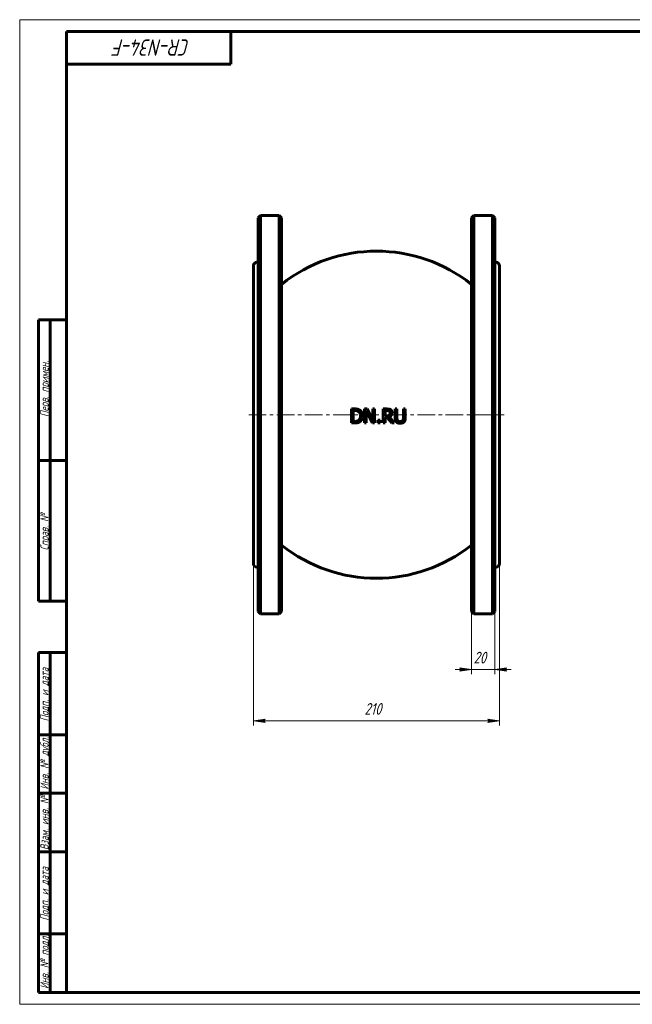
# Model space of a CAD drawing. Header units: millimetres. Extents: x 0 to 594, y 0 to 420.
# Tile 1 of 2: x 0 to 261, y 0 to 420. Entities that reach past the tile are written whole.
import ezdxf

# ---------------------------------------------------------------- set-up
doc = ezdxf.new("R2010")
doc.units = ezdxf.units.MM
for name, pattern in [('K5LT_AXLED', [12, 7.5, -1.5, 1.5, -1.5]), ('K5LT_BASIC', [0]), ('K5LT_THIN', [0])]:
    doc.linetypes.add(name, pattern=pattern)
doc.layers.add('Системный слой', color=7, linetype='Continuous')
doc.layers.add('Системный слой (1)', color=7, linetype='Continuous', true_color=0x6c6c6c)
doc.styles.add('KDIMTEXTSTYLE', font='txt', dxfattribs={"width": 0.96, "oblique": 15, "height": 5})
doc.styles.add('KTEXTSTYLE', font='txt', dxfattribs={"width": 0.96, "height": 5})
doc.dimstyles.new('KDIMSTYLE (0.50)', dxfattribs={"dimtxt": 5, "dimasz": 1, "dimexe": 2, "dimexo": 0, "dimgap": 1, "dimtad": 1, "dimlfac": 2, "dimtxsty": 'KDIMTEXTSTYLE', "dimsah": 1, "dimcen": 0, "dimdle": 1, "dimadec": 0, "dimazin": 0, "dimtfac": 0.667, "dimtmove": 0, "dimatfit": 3, "dimfxl": 1, "dimtvp": 1, "dimtolj": 1, "dimtzin": 0, "dimarcsym": 0})

# ---------------------------------------------------------------- blocks, each defined once
blk = doc.blocks.new('D0')
at = {"layer": 'Системный слой (1)'}
for points in [[(104.15, 120.93), (104.65, 121.59), (99.65, 120.93), (104.65, 120.27)], [(199.65, 120.27), (204.65, 120.93), (199.65, 121.59), (200.15, 120.93)]]:
    blk.add_hatch(color=7, dxfattribs=at).paths.add_polyline_path(points)
at = {"layer": 'Системный слой (1)', "color": 7, "linetype": 'K5LT_THIN', "lineweight": 18, "true_color": 0xffffff}
for p, q in [((99.65, 188), (99.65, 118.93)), ((204.65, 188), (204.65, 118.93)), ((99.65, 120.93), (104.65, 121.59)), ((104.65, 120.27), (99.65, 120.93)), ((104.65, 121.59), (104.15, 120.93)), ((104.15, 120.93), (104.65, 120.27)), ((200.15, 120.93), (199.65, 121.59)), ((199.65, 121.59), (204.65, 120.93)), ((204.65, 120.93), (199.65, 120.27)), ((199.65, 120.27), (200.15, 120.93))]:
    blk.add_line(p, q, dxfattribs=at)
blk.add_wipeout([(147.01, 121.93), (147.01, 129.31), (156.88, 129.31), (156.88, 121.93)]).dxf.layer = 'Системный слой (1)'
blk.add_line((99.65, 120.93), (204.65, 120.93), dxfattribs=at)
at = {"layer": 'Системный слой (1)', "color": 7, "insert": (147.01, 128.52), "char_height": 5, "attachment_point": 1, "style": 'KTEXTSTYLE'}
blk.add_mtext('\\fArial|b0|c204|p34;\\H5.0;\\W1.000;\\Q15;\\fGOST Type AU|b0|i0|c204|p34;\\Q15;\\W0.960;210', dxfattribs=at)
blk = doc.blocks.new('KDIMARROW_01')
at = {"layer": 'Системный слой'}
blk.add_hatch(color=0, dxfattribs=at).paths.add_polyline_path([(-5, -0.66), (0, 0), (-5, 0.66), (-4.5, 0)])
at = {"layer": 'Системный слой', "color": 0, "linetype": 'K5LT_THIN', "lineweight": 18}
for p, q in [((-4.5, 0), (-5, 0.66)), ((-5, 0.66), (0, 0)), ((0, 0), (-5, -0.66)), ((-5, -0.66), (-4.5, 0))]:
    blk.add_line(p, q, dxfattribs=at)
at = {"layer": 'Системный слой (1)', "color": 0, "linetype": 'K5LT_THIN', "lineweight": 18}
blk.add_line((152.15, 251.5), (151.65, 251.5), dxfattribs=at)
blk = doc.blocks.new('D1')
at = {"layer": 'Системный слой (1)', "color": 7, "linetype": 'K5LT_THIN', "lineweight": 18, "true_color": 0xffffff}
for p, q in [((187.65, 143.47), (188.15, 142.81)), ((188.15, 142.81), (187.65, 142.15)), ((207.15, 142.81), (207.65, 143.47)), ((207.65, 142.15), (207.15, 142.81))]:
    blk.add_line(p, q, dxfattribs=at)
blk.add_wipeout([(193.57, 143.81), (193.57, 151.19), (201.41, 151.19), (201.41, 143.81)]).dxf.layer = 'Системный слой (1)'
at = {"layer": 'Системный слой (1)'}
for points in [[(187.65, 142.15), (192.65, 142.81), (187.65, 143.47), (188.15, 142.81)], [(207.15, 142.81), (207.65, 143.47), (202.65, 142.81), (207.65, 142.15)]]:
    blk.add_hatch(color=7, dxfattribs=at).paths.add_polyline_path(points)
at = {"layer": 'Системный слой (1)', "color": 7, "linetype": 'K5LT_THIN', "lineweight": 18, "true_color": 0xffffff}
for p, q in [((192.65, 167.5), (192.65, 140.81)), ((202.65, 167.5), (202.65, 140.81)), ((192.65, 142.81), (185.65, 142.81)), ((192.65, 142.81), (187.65, 143.47)), ((187.65, 142.15), (192.65, 142.81)), ((192.65, 142.81), (202.65, 142.81)), ((207.65, 143.47), (202.65, 142.81)), ((202.65, 142.81), (207.65, 142.15)), ((202.65, 142.81), (209.65, 142.81))]:
    blk.add_line(p, q, dxfattribs=at)
at = {"layer": 'Системный слой (1)', "color": 7, "insert": (193.57, 150.4), "char_height": 5, "attachment_point": 1, "style": 'KTEXTSTYLE'}
blk.add_mtext('\\fArial|b0|c204|p34;\\H5.0;\\W1.000;\\Q15;\\fGOST Type AU|b0|i0|c204|p34;\\Q15;\\W0.960;20', dxfattribs=at)
blk = doc.blocks.new('U3')
at = {"color": 7, "linetype": 'K5LT_THIN', "lineweight": 18, "true_color": 0xffffff}
for p, q in [((0, 0), (0, 420)), ((0, 420), (594, 420)), ((594, 0), (0, 0))]:
    blk.add_line(p, q, dxfattribs=at)
at = {"color": 143, "linetype": 'K5LT_BASIC', "lineweight": 60, "true_color": 0x33acca}
for p, q in [((20, 5), (20, 415)), ((20, 415), (589, 415)), ((90, 415), (90, 401)), ((90, 401), (20, 401)), ((8, 172), (8, 292)), ((20, 292), (8, 292)), ((13, 172), (13, 292)), ((20, 232), (8, 232)), ((20, 172), (8, 172)), ((8, 5), (8, 150)), ((20, 150), (8, 150)), ((13, 5), (13, 150)), ((20, 115), (8, 115)), ((20, 90), (8, 90)), ((20, 65), (8, 65)), ((20, 30), (8, 30)), ((20, 5), (8, 5)), ((589, 5), (20, 5))]:
    blk.add_line(p, q, dxfattribs=at)
at = {"color": 7, "attachment_point": 1, "style": 'KTEXTSTYLE'}
for s, insert, char_height, rotation in [('\\fArial|b0|c204|p34;\\H5.0;\\W1.000;\\Q15;\\fGOST Type AU|b0|i0|c204|p34;\\Q15;\\W0.960;\\H7.00;CR-N34-F', (72.66, 404.64), 7, 180), ('\\fArial|b0|c204|p34;\\H5.0;\\W1.000;\\Q15;\\fGOST Type AU|b0|i0|c204|p34;\\Q15;\\W0.960;\\H3.50;Перв. примен.', (8.82, 250.52), 3.5, 90), ('\\fArial|b0|c204|p34;\\H5.0;\\W1.000;\\Q15;\\fGOST Type AU|b0|i0|c204|p34;\\Q15;\\W0.960;\\H3.50;Справ. №', (8.82, 193.63), 3.5, 90), ('\\fArial|b0|c204|p34;\\H5.0;\\W1.000;\\Q15;\\fGOST Type AU|b0|i0|c204|p34;\\Q15;\\W0.960;\\H3.50;Подп. и дата', (8.82, 120.66), 3.5, 90), ('\\fArial|b0|c204|p34;\\H5.0;\\W1.000;\\Q15;\\fGOST Type AU|b0|i0|c204|p34;\\Q15;\\W0.960;\\H3.50;Инв. № дубл.', (8.82, 91.57), 3.5, 90), ('\\fArial|b0|c204|p34;\\H5.0;\\W1.000;\\Q15;\\fGOST Type AU|b0|i0|c204|p34;\\Q15;\\W0.960;\\H3.50;Взам. инв. №', (8.82, 65.8), 3.5, 90), ('\\fArial|b0|c204|p34;\\H5.0;\\W1.000;\\Q15;\\fGOST Type AU|b0|i0|c204|p34;\\Q15;\\W0.960;\\H3.50;Подп. и дата', (8.82, 35.66), 3.5, 90), ('\\fArial|b0|c204|p34;\\H5.0;\\W1.000;\\Q15;\\fGOST Type AU|b0|i0|c204|p34;\\Q15;\\W0.960;\\H3.50;Инв. № подл.', (8.82, 6.57), 3.5, 90)]:
    blk.add_mtext(s, dxfattribs=dict(at, insert=insert, char_height=char_height, rotation=rotation))

msp = doc.modelspace()

# ---------------------------------------------------------------- linework, layer by layer
at = {"layer": 'Системный слой (1)', "color": 143, "linetype": 'K5LT_BASIC', "lineweight": 60, "true_color": 0x33acca}
for p, q in [((101.6507, 335.4995), (102.6507, 336.4995)), ((102.6507, 336.4995), (110.6507, 336.4995)), ((102.6507, 251.4995), (102.6507, 336.4995)), ((111.6507, 335.4995), (110.6507, 336.4995)), ((110.6507, 336.4995), (110.6507, 251.4995)), ((192.6507, 335.4995), (193.6507, 336.4995)), ((193.6507, 336.4995), (201.6507, 336.4995)), ((193.6507, 251.4995), (193.6507, 336.4995)), ((201.6507, 336.4995), (201.6507, 251.4995)), ((202.6507, 335.4995), (201.6507, 336.4995)), ((101.6507, 335.4995), (101.6507, 167.4995)), ((111.6507, 167.4995), (111.6507, 335.4995)), ((192.6507, 335.4995), (192.6507, 167.4995)), ((202.6507, 167.4995), (202.6507, 335.4995)), ((101.1507, 316.4995), (101.6507, 316.4995)), ((202.6507, 316.4995), (203.1507, 316.4995)), ((99.6507, 314.9995), (99.6507, 187.9995)), ((204.6507, 187.9995), (204.6507, 314.9995)), ((141.434, 253.9714), (141.434, 247.9714)), ((142.8003, 253.9714), (141.434, 253.9714)), ((142.2314, 253.281), (142.8392, 253.281)), ((142.2314, 248.6619), (142.2314, 253.281)), ((147.0304, 253.9714), (147.0304, 247.9714)), ((148.1633, 253.9714), (147.0304, 253.9714)), ((147.7744, 247.9714), (147.7744, 253.1449)), ((147.7744, 253.1449), (150.4291, 247.9714)), ((150.5799, 249.221), (148.1633, 253.9714)), ((150.5799, 253.9714), (150.5799, 249.221)), ((151.3238, 253.9714), (150.5799, 253.9714)), ((151.3238, 247.9714), (151.3238, 253.9714)), ((156.5847, 253.9714), (155.0385, 253.9714)), ((155.0385, 253.9714), (155.0385, 247.9714)), ((155.8359, 251.0249), (155.8359, 253.281)), ((155.8359, 253.281), (156.6285, 253.281)), ((160.8829, 253.9714), (160.0855, 253.9714)), ((160.0855, 253.9714), (160.0855, 250.2275)), ((160.8829, 250.2275), (160.8829, 253.9714)), ((164.4275, 253.9714), (163.6301, 253.9714)), ((163.6301, 253.9714), (163.6301, 250.2081)), ((164.4275, 250.2275), (164.4275, 253.9714)), ((102.6507, 166.4995), (102.6507, 251.4995)), ((110.6507, 251.4995), (110.6507, 166.4995)), ((141.434, 247.9714), (142.8149, 247.9714)), ((142.8392, 248.6619), (142.2314, 248.6619)), ((147.0304, 247.9714), (147.7744, 247.9714)), ((150.4291, 247.9714), (151.3238, 247.9714)), ((153.6577, 249.1189), (152.6949, 249.1189)), ((152.6949, 249.1189), (152.6949, 247.9714)), ((152.6949, 247.9714), (153.6577, 247.9714)), ((153.6577, 247.9714), (153.6577, 249.1189)), ((155.0385, 247.9714), (155.8359, 247.9714)), ((156.5361, 251.0249), (155.8359, 251.0249)), ((155.8359, 247.9714), (155.8359, 250.3588)), ((155.8359, 250.3588), (156.75, 250.3588)), ((156.75, 250.3588), (158.6463, 247.9714)), ((159.682, 247.9714), (157.5474, 250.5825)), ((158.6463, 247.9714), (159.682, 247.9714)), ((193.6507, 166.4995), (193.6507, 251.4995)), ((201.6507, 251.4995), (201.6507, 166.4995)), ((101.1507, 186.4995), (101.6507, 186.4995)), ((202.6507, 186.4995), (203.1507, 186.4995)), ((101.6507, 167.4995), (102.6507, 166.4995)), ((102.6507, 166.4995), (110.6507, 166.4995)), ((111.6507, 167.4995), (110.6507, 166.4995)), ((192.6507, 167.4995), (193.6507, 166.4995)), ((193.6507, 166.4995), (201.6507, 166.4995)), ((202.6507, 167.4995), (201.6507, 166.4995))]:
    msp.add_line(p, q, dxfattribs=at)
at = {"layer": 'Системный слой (1)', "color": 30, "linetype": 'K5LT_AXLED', "lineweight": 18, "true_color": 0xff8000}
for p, q in [((97.6507, 251.4995), (203.6507, 251.4995)), ((190.6507, 251.4995), (206.6507, 251.4995))]:
    msp.add_line(p, q, dxfattribs=at)
at = {"layer": 'Системный слой (1)', "color": 143, "linetype": 'K5LT_BASIC', "lineweight": 60, "true_color": 0x33acca}
for centre, radius, start, end in [((152.1507, 256.2657), 65, 51.458822, 128.541178), ((101.1507, 314.9995), 1.5, 90, 180), ((203.1507, 314.9995), 1.5, 0, 90), ((152.1507, 246.7334), 65, 231.458822, 308.541178), ((101.1507, 187.9995), 1.5, 180, 270), ((203.1507, 187.9995), 1.5, 270, 0)]:
    msp.add_arc(centre, radius, start, end, dxfattribs=at)
for points, knots in [([(144.9494, 253.4949), (144.9178, 253.5157), (144.8525, 253.5561), (144.7492, 253.6129), (144.6408, 253.6657), (144.5273, 253.7146), (144.4493, 253.7442), (144.3692, 253.7728), (144.3286, 253.7863), (144.2459, 253.8122), (144.2038, 253.8244), (144.1505, 253.839), (144.1391, 253.842), (144.0916, 253.8545), (144.0549, 253.8632), (144.0007, 253.8749), (143.9835, 253.8784), (143.898, 253.8953), (143.8273, 253.9069), (143.6715, 253.9282), (143.5859, 253.9375), (143.381, 253.955), (143.2609, 253.9616), (143.0666, 253.9684), (142.9909, 253.97), (142.8777, 253.9712), (142.8386, 253.9714), (142.8003, 253.9714)], [0, 0, 0, 0, 0.022834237, 0.04573474, 0.06877017, 0.092016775, 0.11575432, 0.11575432, 0.139889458, 0.139889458, 0.164821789, 0.164821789, 0.171639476, 0.171639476, 0.193189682, 0.193189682, 0.203110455, 0.203110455, 0.242461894, 0.242461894, 0.287840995, 0.287840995, 0.350239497, 0.350239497, 0.390818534, 0.390818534, 0.412637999, 0.412637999, 0.412637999, 0.412637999]), ([(142.8392, 253.281), (142.9108, 253.281), (142.9784, 253.2799), (143.1097, 253.2756), (143.1728, 253.2723), (143.2996, 253.2634), (143.3621, 253.2575), (143.491, 253.2424), (143.5548, 253.2328), (143.6594, 253.214), (143.7023, 253.205), (143.7824, 253.1862), (143.8203, 253.1762), (143.8639, 253.1637), (143.8726, 253.1612), (144.0717, 253.1019), (144.2527, 253.0226), (144.4243, 252.9212)], [-0.241228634, -0.241228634, -0.241228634, -0.241228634, -0.225354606, -0.225354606, -0.20863032, -0.20863032, -0.189513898, -0.189513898, -0.165938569, -0.165938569, -0.146429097, -0.146429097, -0.125693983, -0.125693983, -0.120324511, -0.120324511, 0, 0, 0, 0]), ([(144.4243, 252.9212), (144.5829, 252.8239), (144.7239, 252.7053), (144.9673, 252.4193), (145.0635, 252.2578), (145.2057, 251.9201), (145.2533, 251.7483), (145.3192, 251.377), (145.3335, 251.1757), (145.3335, 250.9763)], [-0.451828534, -0.451828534, -0.451828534, -0.451828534, -0.33973161, -0.33973161, -0.226240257, -0.226240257, -0.119654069, -0.119654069, 0, 0, 0, 0]), ([(146.165, 250.9666), (146.165, 251.2207), (146.1448, 251.4764), (146.0903, 251.7584), (146.0836, 251.7906), (146.0563, 251.9123), (146.0337, 251.9949), (145.9894, 252.1361), (145.9679, 252.1964), (145.9267, 252.3017), (145.9071, 252.3477), (145.8738, 252.4206), (145.86, 252.4493), (145.8343, 252.5005), (145.8224, 252.5234), (145.7079, 252.7371), (145.5843, 252.9148), (145.2928, 253.2363), (145.1293, 253.3755), (144.9494, 253.4949)], [0, 0, 0, 0, 0.152510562, 0.152510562, 0.172273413, 0.172273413, 0.227329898, 0.227329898, 0.274375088, 0.274375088, 0.315972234, 0.315972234, 0.345570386, 0.345570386, 0.372085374, 0.372085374, 0.60762462, 0.60762462, 0.84201546, 0.84201546, 0.84201546, 0.84201546]), ([(158.1115, 253.6554), (158.0031, 253.7254), (157.8887, 253.7844), (157.6362, 253.8798), (157.3441, 253.9714), (156.5847, 253.9714)], [0, 0, 0, 0, 0.077568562, 0.077568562, 0.162366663, 0.162366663, 0.162366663, 0.162366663]), ([(156.6285, 253.281), (156.857, 253.281), (157.0704, 253.2649), (157.3634, 253.1916), (157.4778, 253.1449), (157.5815, 253.0768)], [-0.181675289, -0.181675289, -0.181675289, -0.181675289, -0.074579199, -0.074579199, 0, 0, 0, 0]), ([(157.5474, 250.5825), (157.6929, 250.6367), (157.8327, 250.7043), (158.0884, 250.867), (158.2027, 250.9591), (158.5229, 251.2885), (158.621, 251.5029), (158.7557, 251.8445), (158.7922, 252.0927), (158.7922, 252.3426)], [0, 0, 0, 0, 0.093420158, 0.093420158, 0.182238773, 0.182238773, 0.369596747, 0.369596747, 0.768119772, 0.768119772, 0.768119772, 0.768119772]), ([(157.5815, 253.0768), (157.6491, 253.0311), (157.7099, 252.9775), (157.7795, 252.8928), (157.7952, 252.8714), (157.8227, 252.83), (157.8345, 252.81), (157.8537, 252.7745), (157.8614, 252.7589), (157.8735, 252.7325), (157.8782, 252.7216), (157.9126, 252.6379), (157.9329, 252.5618), (157.956, 252.4167), (157.9607, 252.3481), (157.9607, 252.2794)], [-0.161582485, -0.161582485, -0.161582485, -0.161582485, -0.127646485, -0.127646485, -0.116029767, -0.116029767, -0.104816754, -0.104816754, -0.095540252, -0.095540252, -0.088676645, -0.088676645, -0.041255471, -0.041255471, 0, 0, 0, 0]), ([(157.9607, 252.2794), (157.9607, 252.1864), (157.9544, 252.0792), (157.937, 251.9678), (157.9336, 251.9485), (157.9216, 251.8824), (157.908, 251.8277), (157.8878, 251.763), (157.883, 251.7487), (157.8685, 251.7078), (157.8583, 251.6822), (157.8145, 251.5833), (157.7472, 251.47), (157.6584, 251.372), (157.6204, 251.3361)], [-0.184580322, -0.184580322, -0.184580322, -0.184580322, -0.141690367, -0.135647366, -0.132676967, -0.132676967, -0.104657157, -0.104657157, -0.096422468, -0.096422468, -0.080443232, -0.080443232, -0.03145629, 0, 0, 0, 0]), ([(158.7922, 252.3426), (158.7922, 252.5042), (158.7761, 252.6681), (158.6951, 252.9729), (158.638, 253.0945), (158.5045, 253.2987), (158.4379, 253.3803), (158.286, 253.5303), (158.2019, 253.597), (158.1115, 253.6554)], [0, 0, 0, 0, 0.096996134, 0.096996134, 0.189153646, 0.189153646, 0.259856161, 0.259856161, 0.331810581, 0.331810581, 0.331810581, 0.331810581]), ([(142.8149, 247.9714), (143.1622, 247.9714), (143.5527, 247.9879), (144.1274, 248.0861), (144.4902, 248.1707), (144.9397, 248.4528)], [0, 0, 0, 0, 0.210552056, 0.210552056, 0.352029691, 0.352029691, 0.352029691, 0.352029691]), ([(144.4972, 249.0606), (144.3557, 248.9613), (144.2038, 248.8825), (143.953, 248.792), (143.7906, 248.7404), (143.2943, 248.6733), (143.0637, 248.6619), (142.8392, 248.6619)], [-0.609734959, -0.609734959, -0.609734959, -0.609734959, -0.303201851, -0.303201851, -0.136112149, -0.136112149, 0, 0, 0, 0]), ([(145.3335, 250.9763), (145.3335, 250.6738), (145.3043, 250.3588), (145.1764, 249.9223), (145.0971, 249.7064), (144.8191, 249.3195), (144.6702, 249.1773), (144.4972, 249.0606)], [-0.606192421, -0.606192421, -0.606192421, -0.606192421, -0.286963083, -0.286963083, -0.12608363, -0.12608363, 0, 0, 0, 0]), ([(144.9397, 248.4528), (145.1027, 248.5606), (145.2507, 248.6865), (145.5217, 248.9786), (145.6404, 249.1425), (145.8469, 249.4982), (145.9716, 249.7508), (146.1325, 250.3766), (146.165, 250.6705), (146.165, 250.9666)], [0, 0, 0, 0, 0.118086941, 0.118086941, 0.240266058, 0.240266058, 0.365618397, 0.365618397, 0.471459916, 0.471459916, 0.471459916, 0.471459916]), ([(157.6204, 251.3361), (157.5352, 251.2509), (157.437, 251.1851), (157.3216, 251.1371), (157.3162, 251.1349), (157.3031, 251.1298), (157.2954, 251.1268), (157.2774, 251.1202), (157.2671, 251.1166), (157.2439, 251.109), (157.2309, 251.105), (157.2021, 251.0968), (157.1861, 251.0927), (157.1646, 251.0876), (157.1603, 251.0866), (157.1351, 251.0811), (157.089, 251.0715), (157.0345, 251.0622), (156.989, 251.0552), (156.9727, 251.0529), (156.8173, 251.0324), (156.6758, 251.0249), (156.5361, 251.0249)], [-0.638515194, -0.638515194, -0.638515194, -0.638515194, -0.219226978, -0.219226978, -0.203132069, -0.203132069, -0.186903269, -0.186903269, -0.170467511, -0.170467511, -0.153904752, -0.153904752, -0.137153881, -0.137153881, -0.133174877, -0.133174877, -0.113875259, -0.094278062, -0.094278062, -0.083996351, -0.083996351, 0, 0, 0, 0]), ([(160.0855, 250.2275), (160.0855, 249.8963), (160.1112, 249.5374), (160.2271, 249.0954), (160.278, 248.9389), (160.4512, 248.6337), (160.5469, 248.5099), (160.6593, 248.3993)], [0, 0, 0, 0, 0.198763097, 0.198763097, 0.274126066, 0.274126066, 0.335932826, 0.335932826, 0.335932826, 0.335932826]), ([(160.6593, 248.3993), (160.7598, 248.2987), (160.8713, 248.2125), (161.12, 248.0647), (161.2555, 248.0058), (161.6703, 247.8756), (161.9668, 247.845), (162.2541, 247.845)], [0, 0, 0, 0, 0.085987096, 0.085987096, 0.175303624, 0.175303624, 0.350216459, 0.350216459, 0.350216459, 0.350216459]), ([(161.1406, 249.0168), (161.0765, 249.114), (161.0259, 249.2181), (160.9844, 249.3406), (160.9799, 249.3543), (160.9701, 249.3862), (160.9648, 249.4047), (160.9533, 249.4486), (160.9471, 249.4747), (160.9396, 249.5111), (160.938, 249.5191), (160.9277, 249.5733), (160.9191, 249.6272), (160.9064, 249.7311), (160.9017, 249.776), (160.8941, 249.8695), (160.8911, 249.9173), (160.8864, 250.0162), (160.8848, 250.0667), (160.8833, 250.1547), (160.8829, 250.1904), (160.8829, 250.2275)], [0, 0, 0, 0, 0.070276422, 0.070276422, 0.077813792, 0.077813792, 0.085821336, 0.085821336, 0.094940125, 0.094940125, 0.097422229, 0.097422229, 0.111343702, 0.111343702, 0.120430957, 0.120430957, 0.128663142, 0.128663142, 0.136230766, 0.136230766, 0.141076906, 0.141076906, 0.141076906, 0.141076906]), ([(162.2541, 248.5257), (162.0432, 248.5257), (161.8237, 248.5518), (161.5277, 248.6684), (161.4335, 248.7208), (161.2678, 248.8529), (161.1983, 248.9294), (161.1406, 249.0168)], [0, 0, 0, 0, 0.12810681, 0.12810681, 0.192834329, 0.192834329, 0.255662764, 0.255662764, 0.255662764, 0.255662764]), ([(163.3724, 249.0168), (163.3178, 248.934), (163.2518, 248.8618), (163.1444, 248.7756), (163.1141, 248.7543), (163.054, 248.7161), (163.0242, 248.6995), (162.9766, 248.6751), (162.9578, 248.6663), (162.9334, 248.6554), (162.9267, 248.6525), (162.9163, 248.6481), (162.9125, 248.6465), (162.8152, 248.6061), (162.7184, 248.5781), (162.4996, 248.5357), (162.3769, 248.5257), (162.2541, 248.5257)], [0, 0, 0, 0, 0.059652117, 0.059652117, 0.083114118, 0.083114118, 0.107710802, 0.107710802, 0.125284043, 0.125284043, 0.132307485, 0.132307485, 0.136509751, 0.136509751, 0.243039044, 0.243039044, 0.372557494, 0.372557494, 0.372557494, 0.372557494]), ([(162.2541, 247.845), (162.4776, 247.845), (162.7099, 247.8616), (163.0604, 247.9365), (163.2406, 247.9867), (163.5896, 248.1733), (163.7288, 248.2764), (163.8538, 248.3993)], [0, 0, 0, 0, 0.135745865, 0.135745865, 0.217364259, 0.217364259, 0.28181905, 0.28181905, 0.28181905, 0.28181905]), ([(163.6301, 250.2081), (163.6301, 249.9944), (163.6188, 249.758), (163.5696, 249.4856), (163.5489, 249.3854), (163.4681, 249.1797), (163.4246, 249.0959), (163.3724, 249.0168)], [0, 0, 0, 0, 0.128219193, 0.128219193, 0.165541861, 0.165541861, 0.193658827, 0.193658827, 0.193658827, 0.193658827]), ([(163.8538, 248.3993), (163.9856, 248.5251), (164.0933, 248.6693), (164.2319, 248.9412), (164.3158, 249.1356), (164.4125, 249.7197), (164.4275, 249.9778), (164.4275, 250.2275)], [0, 0, 0, 0, 0.109891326, 0.109891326, 0.183314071, 0.183314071, 0.236964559, 0.236964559, 0.236964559, 0.236964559])]:
    msp.add_open_spline(points, degree=3, knots=knots, dxfattribs=at)

# ---------------------------------------------------------------- next in the draw order: dimensions: what is measured, and where the dimension line sits
at = {"layer": 'Системный слой (1)', "color": 7}
dim = msp.add_linear_dim(base=(99.6507, 120.9291), p1=(204.6507, 187.9995), p2=(99.6507, 187.9995), dimstyle='KDIMSTYLE (0.50)', override={"dimexo": 0, "dimpost": '\\fGOST Type AU|b0|c204|p34;\\H5.0;\\W0.960;\\Q15;<>', "dimblk1": 'KDIMARROW_01', "dimblk2": 'KDIMARROW_01', "dimse1": 0, "dimse2": 0, "dimclrt": 7, "dimtol": 1, "dimtp": 0, "dimtm": 0, "dimtdec": 5, "dimtolj": 1}, dxfattribs=at)
dim.commit()
dim.dimension.update_dxf_attribs({"geometry": 'D0', "text_midpoint": (152.1507, 120.9291), "dimtype": 160})

# ---------------------------------------------------------------- next in the draw order: dimensions: what is measured, and where the dimension line sits
dim = msp.add_linear_dim(base=(192.6507, 142.8126), p1=(202.6507, 167.4995), p2=(192.6507, 167.4995), dimstyle='KDIMSTYLE (0.50)', override={"dimexo": 0, "dimpost": '\\fGOST Type AU|b0|c204|p34;\\H5.0;\\W0.960;\\Q15;<>', "dimblk1": 'KDIMARROW_01', "dimblk2": 'KDIMARROW_01', "dimse1": 0, "dimse2": 0, "dimclrt": 7, "dimtol": 1, "dimtp": 0, "dimtm": 0, "dimtdec": 5, "dimtolj": 1}, dxfattribs=at)
dim.commit()
dim.dimension.update_dxf_attribs({"geometry": 'D1', "text_midpoint": (197.6507, 142.8126), "dimtype": 160})

# ---------------------------------------------------------------- next in the draw order: block references
msp.add_blockref('U3', (0, 0))

doc.saveas('drawing.dxf')
